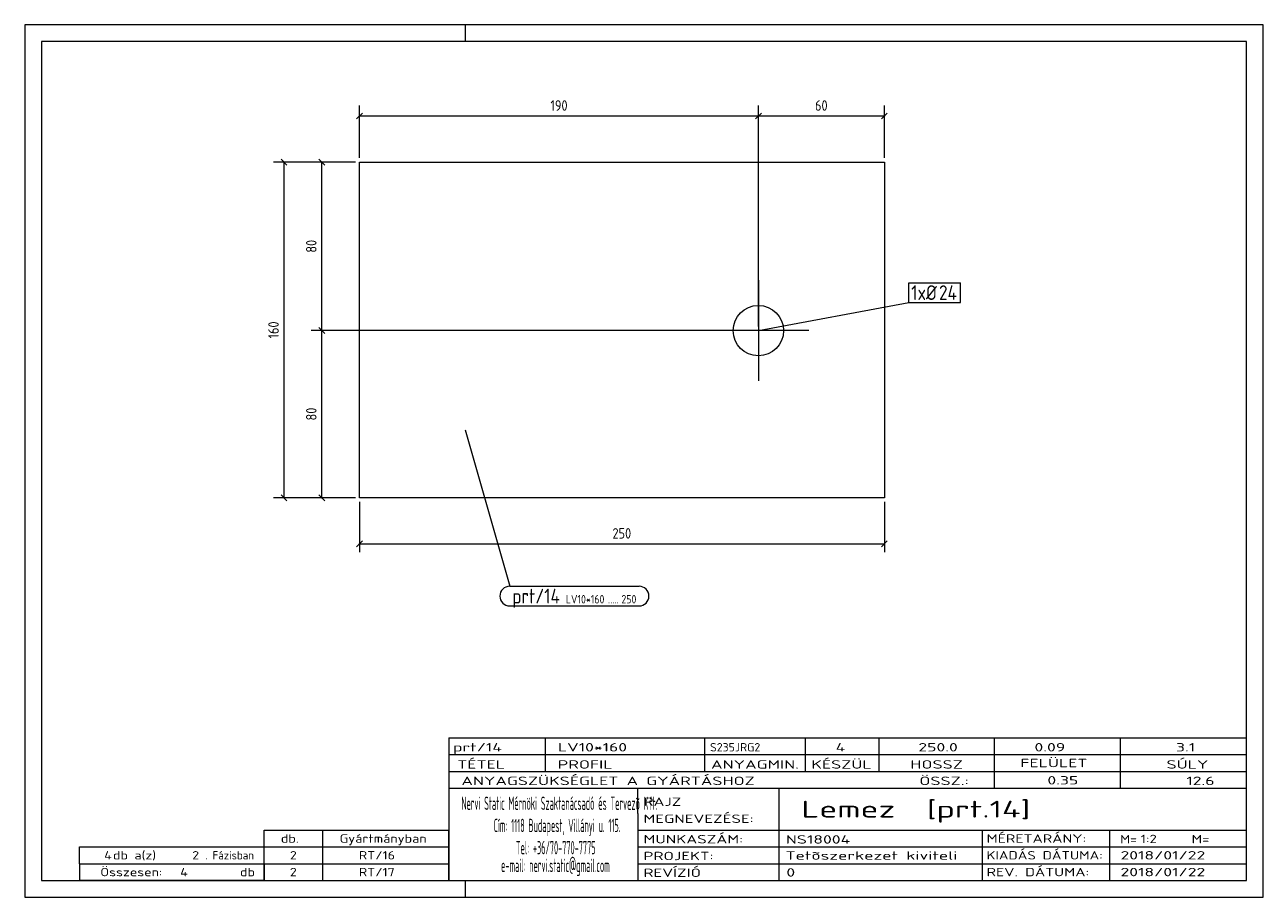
# Model space of a CAD drawing. Header units: millimetres. Extents: x 1 to 296, y 1 to 209.
import ezdxf

# ---------------------------------------------------------------- set-up
doc = ezdxf.new("R2010")
doc.units = ezdxf.units.MM
doc.header["$LTSCALE"] = 0.6
doc.linetypes.add('XKITLINE00', pattern=[0])
doc.linetypes.add('XKITLINE02', pattern=[4, 2, -2])
for name, color, linetype, lineweight in [('Bolt', 7, 'Continuous', 0), ('BoltMark', 3, 'Continuous', 0), ('DrawingSheet', 5, 'Continuous', 0), ('OtherObjectType', 1, 'Continuous', 0), ('Part', 2, 'Continuous', 0), ('PartMark', 3, 'Continuous', 0), ('Z-DIMENSIONS', 1, 'Continuous', 0)]:
    doc.layers.add(name, color=color, linetype=linetype, lineweight=lineweight)
doc.styles.add('ISOCPEUR', font='ISOCPEUR.TTF')

msp = doc.modelspace()

# ---------------------------------------------------------------- linework, layer by layer
at = {"layer": 'Bolt', "color": 4, "linetype": 'XKITLINE00', "lineweight": 0}
for p, q in [((175.75, 148.08), (175.75, 124.08)), ((187.75, 136.08), (163.75, 136.08))]:
    msp.add_line(p, q, dxfattribs=at)
msp.add_circle((175.75, 136.08), 6, dxfattribs=at)
at = {"layer": 'BoltMark', "color": 7, "linetype": 'XKITLINE00', "lineweight": 0}
for p, q in [((211.55, 147.49), (223.88, 147.49)), ((211.55, 142.79), (211.55, 147.49)), ((223.88, 142.79), (223.88, 147.49)), ((175.75, 136.08), (211.55, 142.79)), ((211.55, 142.79), (223.88, 142.79))]:
    msp.add_line(p, q, dxfattribs=at)
at = {"layer": 'DrawingSheet', "color": 2, "linetype": 'XKITLINE00', "lineweight": 0}
for p, q in [((296, 209), (1, 209)), ((1, 209), (1, 1)), ((106, 205), (106, 209)), ((296, 1), (296, 209)), ((106, 1), (106, 5)), ((1, 1), (296, 1))]:
    msp.add_line(p, q, dxfattribs=at)
at = {"layer": 'DrawingSheet', "color": 3, "linetype": 'XKITLINE00', "lineweight": 0}
for p, q in [((292, 205), (5, 205)), ((5, 205), (5, 5)), ((292, 5), (292, 205)), ((5, 5), (292, 5))]:
    msp.add_line(p, q, dxfattribs=at)
at = {"layer": 'OtherObjectType', "color": 7, "linetype": 'XKITLINE00', "lineweight": 0}
for p, q in [((102, 39), (292, 39)), ((102, 39), (102, 35)), ((102, 39), (292, 39)), ((125, 35), (125, 39)), ((163, 35), (163, 39)), ((187, 35), (187, 39)), ((204.5, 35), (204.5, 39)), ((232, 35), (232, 39)), ((262, 35), (262, 39)), ((292, 35), (292, 39)), ((102, 35), (292, 35)), ((102, 35), (102, 5)), ((102, 35), (292, 35)), ((125, 31), (125, 35)), ((163, 31), (163, 35)), ((187, 31), (187, 35)), ((204.5, 31), (204.5, 35)), ((232, 31), (232, 35)), ((262, 31), (262, 35)), ((292, 31), (292, 35)), ((102, 31), (292, 31)), ((232, 27), (232, 31)), ((262, 27), (262, 31)), ((292, 27), (292, 31)), ((102, 27), (292, 27)), ((147, 21), (147, 27)), ((180.7, 17), (180.7, 27)), ((292, 21), (292, 27)), ((147, 21), (147, 5)), ((292, 17), (292, 21)), ((58, 17), (102, 17)), ((58, 13), (58, 17)), ((72, 13), (72, 17)), ((102, 13), (102, 17)), ((147, 17), (292, 17)), ((180.7, 5), (180.7, 17)), ((229.16, 13), (229.16, 17)), ((259.5, 5), (259.5, 17)), ((292, 13), (292, 17)), ((14, 9), (14, 13)), ((14, 13), (58, 13)), ((14, 13), (58, 13)), ((58, 9), (58, 13)), ((58, 13), (102, 13)), ((58, 9), (58, 13)), ((72, 9), (72, 13)), ((102, 9), (102, 13)), ((147, 13), (292, 13)), ((229.16, 5), (229.16, 13)), ((292, 9), (292, 13)), ((14, 9), (58, 9)), ((14, 9), (14, 5)), ((14, 9), (58, 9)), ((58, 9), (58, 5)), ((58, 9), (102, 9)), ((58, 5), (58, 9)), ((72, 5), (72, 9)), ((102, 5), (102, 9)), ((147, 9), (292, 9)), ((292, 5), (292, 9)), ((58, 5), (14, 5)), ((58, 5), (102, 5)), ((102, 5), (292, 5)), ((139.5, 5), (292, 5))]:
    msp.add_line(p, q, dxfattribs=at)
at = {"layer": 'Part', "color": 2, "linetype": 'XKITLINE00', "lineweight": 0}
for p, q in [((80.75, 96.25), (80.75, 176.25)), ((80.75, 176.25), (205.75, 176.25)), ((205.75, 176.25), (205.75, 96.25)), ((205.75, 96.25), (80.75, 96.25))]:
    msp.add_line(p, q, dxfattribs=at)
at = {"layer": 'Part', "color": 7, "linetype": 'XKITLINE02', "lineweight": 0}
msp.add_line((80.75, 96.25), (80.75, 176.25), dxfattribs=at)
at = {"layer": 'PartMark', "color": 7, "linetype": 'XKITLINE00', "lineweight": 0}
for p, q in [((105.9, 112.4), (116.51, 75.14)), ((116.51, 75.14), (147.33, 75.14)), ((116.51, 70.44), (147.33, 70.44))]:
    msp.add_line(p, q, dxfattribs=at)
for centre, start, end in [((116.51, 72.79), 90, 270), ((147.33, 72.79), 270, 90)]:
    msp.add_arc(centre, 2.35, start, end, dxfattribs=at)
at = {"layer": 'Z-DIMENSIONS', "color": 7, "linetype": 'XKITLINE00', "lineweight": 0}
for p, q in [((80.75, 177.25), (80.75, 189.75)), ((175.75, 137.08), (175.75, 189.75)), ((175.75, 137.08), (175.75, 189.75)), ((205.75, 177.25), (205.75, 189.75)), ((81.46, 187.96), (80.04, 186.54)), ((80.75, 187.25), (175.75, 187.25)), ((176.46, 187.96), (175.04, 186.54)), ((176.46, 187.96), (175.04, 186.54)), ((175.75, 187.25), (205.75, 187.25)), ((206.45, 187.96), (205.04, 186.54)), ((79.75, 176.25), (60.25, 176.25)), ((62.04, 176.96), (63.46, 175.54)), ((62.75, 96.25), (62.75, 176.25)), ((79.75, 176.25), (69.25, 176.25)), ((71.04, 176.96), (72.46, 175.54)), ((71.75, 136.08), (71.75, 176.25)), ((174.75, 136.08), (69.25, 136.08)), ((174.75, 136.08), (69.25, 136.08)), ((71.04, 136.79), (72.46, 135.37)), ((71.04, 136.79), (72.46, 135.37)), ((71.75, 96.25), (71.75, 136.08)), ((79.75, 96.25), (60.25, 96.25)), ((62.04, 96.96), (63.46, 95.54)), ((79.75, 96.25), (69.25, 96.25)), ((71.04, 96.96), (72.46, 95.54)), ((80.75, 95.25), (80.75, 83.25)), ((205.75, 95.25), (205.75, 83.25)), ((81.46, 85.96), (80.04, 84.54)), ((206.45, 85.96), (205.04, 84.54)), ((80.75, 85.25), (205.75, 85.25))]:
    msp.add_line(p, q, dxfattribs=at)
at = {"layer": 'Z-DIMENSIONS', "color": 3}
for p in [(80.75, 187.25), (175.75, 187.25), (175.75, 187.25), (205.75, 187.25), (62.75, 176.25), (71.75, 176.25), (71.75, 136.08), (71.75, 136.08), (62.75, 96.25), (71.75, 96.25), (80.75, 85.25), (205.75, 85.25)]:
    msp.add_point(p, dxfattribs=at)

# ---------------------------------------------------------------- texts
at = {"layer": 'BoltMark', "color": 3, "style": 'ISOCPEUR', "width": 0.85}
for s, p in [('1', (212.15, 143.39)), ('xØ', (213.66, 143.39)), ('24', (218.77, 143.39))]:
    msp.add_text(s, height=3.5, dxfattribs=at).set_placement(p)
at = {"layer": 'OtherObjectType', "color": 7, "style": 'ISOCPEUR'}
for s, height, width, p in [('prt/14', 2, 1.525501, (103, 35.76)), ('LV10*160', 2, 1.525501, (128, 35.76)), ('S235JRG2', 2, 1.02, (164.22, 35.76)), ('4', 2, 1.525501, (194.16, 35.76)), ('250.0', 2, 1.525501, (213.86, 35.76)), ('0.09', 2, 1.525501, (241.51, 35.76)), ('3.1', 2, 1.525501, (275.22, 35.76)), ('TÉTEL', 2, 1.525501, (104, 31.66)), ('PROFIL', 2, 1.525501, (127.96, 31.66)), ('ANYAGMIN.', 2, 1.525501, (164.47, 31.66)), ('KÉSZÜL', 2, 1.525501, (188.37, 31.66)), ('HOSSZ', 2, 1.525501, (211.96, 31.66)), ('FELÜLET', 2, 1.525501, (238.13, 32)), ('SÚLY', 2, 1.525501, (272.96, 31.66)), ('ANYAGSZÜKSÉGLET A GYÁRTÁSHOZ', 2, 1.525501, (105, 27.75)), ('ÖSSZ.:', 2, 1.525501, (214.1, 27.75)), ('0.35', 2, 1.525501, (244.59, 27.88)), ('12.6', 2, 1.525501, (277.68, 27.75)), ('Nervi Static Mérnöki\xa0Szaktanácsadó\xa0és\xa0Tervezõ Kft.', 3.1765, 0.403093, (105, 21.82)), ('RAJZ', 2, 1.445, (148.38, 22.78)), ('Lemez  [prt.14]', 4, 1.474651, (186, 20)), ('MEGNEVEZÉSE:', 2, 1.445, (148.38, 18.72)), ('Cím:\xa01118 Budapest, Villányi u. 115.', 3.1765, 0.403093, (112.69, 16.53)), ('db.', 2, 1.211571, (62, 14)), ('Gyártmányban', 2, 1.211571, (76, 14)), ('MUNKASZÁM:', 2, 1.445, (148.38, 13.84)), ('NS18004', 2, 1.525501, (182.28, 13.78)), ('MÉRETARÁNY:', 2, 1.36, (230.1, 14)), ('M=', 2, 1.211571, (261.91, 13.84)), ('1:2', 2, 1.275, (266.79, 13.9)), ('M=', 2, 1.275, (278.95, 13.87)), ('4', 2, 1.211571, (19.9, 10)), ('db a(z)', 2, 1.211571, (22, 10)), ('2', 2, 1.211571, (40.86, 10)), ('. Fázisban', 2, 0.935, (44, 10)), ('2', 2, 1.211571, (64.14, 10)), ('RT/16', 2, 1.211571, (80.57, 10)), ('Tel:\xa0+36/70-770-7775', 3.1765, 0.403093, (117.97, 11.24)), ('PROJEKT:', 2, 1.445, (148.38, 9.84)), ('Tetõszerkezet kiviteli ', 2, 1.525501, (182.2, 9.94)), ('KIADÁS DÁTUMA:', 2, 1.275, (230.1, 10)), ('2018/01/22', 2, 1.525501, (262, 10)), ('e-mail:\xa0nervi.static@gmail.com', 3.1765, 0.403093, (114.45, 7)), ('Összesen:            db', 2, 1.211571, (19, 6)), ('4', 2, 1.211571, (38.02, 6)), ('2', 2, 1.211571, (64.14, 6)), ('RT/17', 2, 1.211571, (80.57, 6)), ('REVÍZIÓ', 2, 1.445, (148.38, 5.84)), ('0', 2, 1.525501, (182.41, 5.92)), ('REV. DÁTUMA:', 2, 1.36, (230.1, 6)), ('2018/01/22', 2, 1.525501, (262, 6))]:
    msp.add_text(s, height=height, dxfattribs=dict(at, width=width)).set_placement(p)
at = {"layer": 'PartMark', "color": 3, "style": 'ISOCPEUR', "width": 0.85}
msp.add_text('prt/14', height=3.5, dxfattribs=at).set_placement((117.11, 71.04))
at = {"layer": 'PartMark', "color": 4, "style": 'ISOCPEUR', "width": 0.85}
for s, p in [('LV10*160', (129.89, 71.04)), ('.....', (139.94, 71.04)), ('250', (143.12, 71.04))]:
    msp.add_text(s, height=2, dxfattribs=at).set_placement(p)
at = {"layer": 'Z-DIMENSIONS', "color": 3, "style": 'ISOCPEUR', "width": 0.85}
for s, p in [('190', (126.21, 188.5)), ('60', (189.24, 188.5)), ('250', (140.99, 86.5))]:
    msp.add_text(s, height=2.5, dxfattribs=at).set_placement(p)
for s, p in [('80', (70.5, 154.66)), ('160', (61.5, 134.21)), ('80', (70.5, 114.66))]:
    msp.add_text(s, height=2.5, rotation=90.0002, dxfattribs=at).set_placement(p)

doc.saveas('drawing.dxf')
